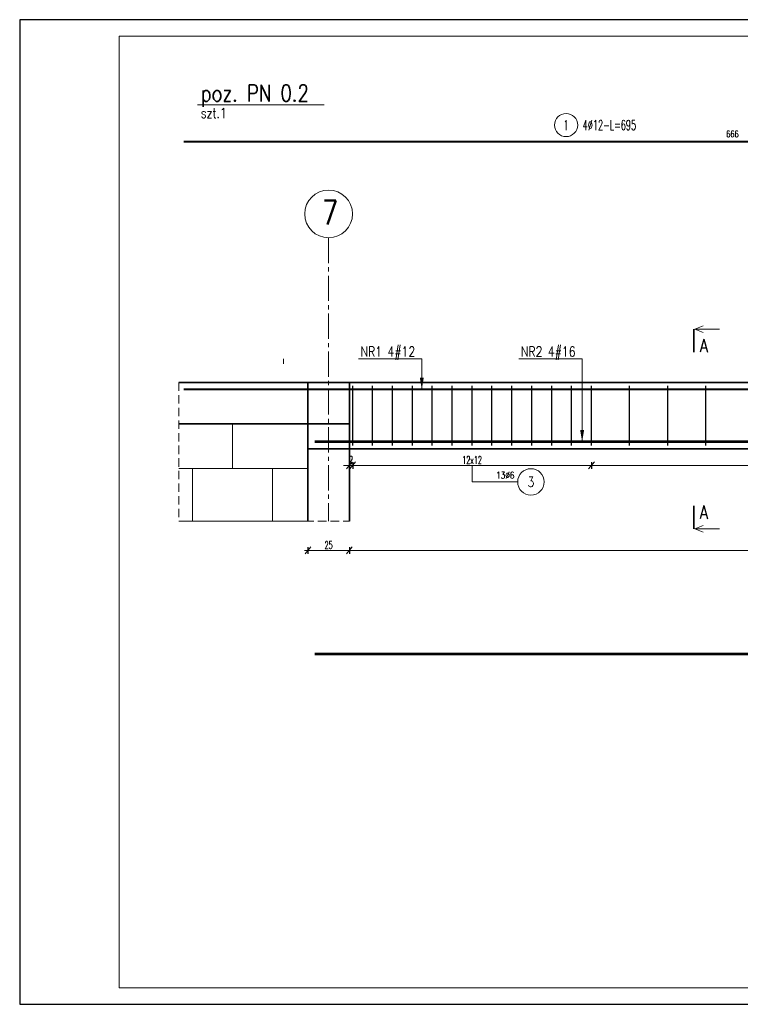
# Model space of a CAD drawing. Header units: centimetres. Extents: x 125945 to 146944, y 20629 to 31773.
# Tile 12 of 80: x 131282 to 131717, y 20629 to 21223. Entities that reach past the tile are written whole.
import ezdxf
from ezdxf.enums import TextEntityAlignment as Align

# ---------------------------------------------------------------- set-up
doc = ezdxf.new("R2010")
doc.units = ezdxf.units.CM
doc.linetypes.add('CENTER2', pattern=[28.575, 19.05, -3.175, 3.175, -3.175])
doc.linetypes.add('HIDDEN', pattern=[9.525, 6.35, -3.175])
for name, color, linetype, lineweight in [('e-cad_cienkie', 88, 'Continuous', 15), ('e-cad_opisy', 7, 'Continuous', 15), ('e-cad_osie', 172, 'CENTER2', 9), ('e-cad_ukryte', 1, 'HIDDEN', 15), ('e-cad_wymiary', 66, 'Continuous', 15), ('e-cad_wypelnienia', 254, 'Continuous', 9), ('K-ŚCIANY KONSTRUKCYJNE', 16, 'Continuous', 35), ('K-ŻELBET', 204, 'Continuous', 35)]:
    doc.layers.add(name, color=color, linetype=linetype, lineweight=lineweight)
doc.layers.add('e-cad_prety_widok', color=3, linetype='Continuous')
doc.layers.add('e-cad_strzemiona', color=3, linetype='Continuous')
doc.styles.add('e-cad_1', font='simplex.shx', dxfattribs={"width": 0.6})
doc.styles.add('e-cad_2', font='simplex.shx', dxfattribs={"width": 0.8})
doc.styles.add('simpl', font='simplex.shx', dxfattribs={"width": 0.6})
doc.dimstyles.new('e-cad_1_20_[cm]', dxfattribs={"dimscale": 2, "dimtxt": 2.25, "dimasz": 1.75, "dimexe": 1, "dimexo": 0, "dimgap": 0.5, "dimtad": 1, "dimdec": 1, "dimrnd": 0.5, "dimdsep": 46, "dimtxsty": 'simpl', "dimblk": 'OBLIQUE', "dimcen": 0, "dimdle": 1, "dimclrd": 256, "dimclre": 256, "dimclrt": 256, "dimadec": 0, "dimazin": 0, "dimtfac": 1, "dimtdec": 1, "dimtix": 1, "dimtmove": 2, "dimatfit": 3, "dimldrblk": 'OBLIQUE', "dimfxl": 1, "dimfxlon": 1, "dimlwd": -1, "dimarcsym": 0})

# ---------------------------------------------------------------- blocks, each defined once
blk = doc.blocks.new('_Oblique')
at = {"color": 0, "linetype": 'ByBlock', "lineweight": -2}
blk.add_line((0.5, 0.6), (-0.5, -0.6), dxfattribs=at)
blk = doc.blocks.new('*D4108')
at = {"layer": 'Defpoints', "color": 0}
for p in [(131480.81, 20966.08), (131482.81, 20966.08), (131480.81, 20954.08)]:
    blk.add_point(p, dxfattribs=at)
at = {"layer": 'e-cad_wymiary', "ltscale": 0.8}
for p, q in [((131480.81, 20954.08), (131477.31, 20954.08)), ((131484.81, 20954.08), (131478.81, 20954.08)), ((131482.81, 20954.08), (131486.31, 20954.08))]:
    blk.add_line(p, q, dxfattribs=at)
at = {"layer": 'e-cad_wymiary', "lineweight": -2, "ltscale": 0.8}
for p, q in [((131480.81, 20956.08), (131480.81, 20952.08)), ((131482.81, 20956.08), (131482.81, 20952.08))]:
    blk.add_line(p, q, dxfattribs=at)
at = {"layer": 'e-cad_wymiary', "xscale": 3.5, "yscale": 3.5, "zscale": 3.5}
blk.add_blockref('_Oblique', (131480.81, 20954.08), dxfattribs=at)
at = {"layer": 'e-cad_wymiary', "xscale": 3.5, "yscale": 3.5, "zscale": 3.5, "rotation": 180}
blk.add_blockref('_Oblique', (131482.81, 20954.08), dxfattribs=at)
at = {"layer": 'e-cad_wymiary', "ltscale": 0.8, "insert": (131481.81, 20957.33), "char_height": 4.5, "attachment_point": 5, "style": 'simpl'}
blk.add_mtext('2', dxfattribs=at)
blk = doc.blocks.new('*D4109')
at = {"layer": 'Defpoints', "color": 0}
for p in [(131482.81, 20966.08), (131626.81, 20966.08), (131626.81, 20954.08)]:
    blk.add_point(p, dxfattribs=at)
at = {"layer": 'e-cad_wymiary', "ltscale": 0.8}
blk.add_line((131480.81, 20954.08), (131628.81, 20954.08), dxfattribs=at)
at = {"layer": 'e-cad_wymiary', "lineweight": -2, "ltscale": 0.8}
for p, q in [((131482.81, 20956.08), (131482.81, 20952.08)), ((131626.81, 20956.08), (131626.81, 20952.08))]:
    blk.add_line(p, q, dxfattribs=at)
at = {"layer": 'e-cad_wymiary', "xscale": 3.5, "yscale": 3.5, "zscale": 3.5, "rotation": 180}
blk.add_blockref('_Oblique', (131482.81, 20954.08), dxfattribs=at)
at = {"layer": 'e-cad_wymiary', "xscale": 3.5, "yscale": 3.5, "zscale": 3.5}
blk.add_blockref('_Oblique', (131626.81, 20954.08), dxfattribs=at)
at = {"layer": 'e-cad_wymiary', "ltscale": 0.8, "insert": (131554.81, 20957.33), "char_height": 4.5, "attachment_point": 5, "style": 'simpl'}
blk.add_mtext('12x12', dxfattribs=at)
blk = doc.blocks.new('e-cad_ZelbetOpisNiezliczalny_1P')
at = {"layer": 'e-cad_cienkie'}
blk.add_circle((4, 0), 4, dxfattribs=at)
at = {"layer": 'e-cad_opisy', "ltscale": 0.04, "style": 'e-cad_1', "width": 0.8}
for tag, p in [('OPIS', (-1, 1)), ('UWAGI', (-1, -3))]:
    blk.add_attdef(tag, text='', height=2, dxfattribs=at).set_placement(p, align=Align.RIGHT)
blk.add_attdef('NR', text='', height=3, dxfattribs=at).set_placement((4, 0), align=Align.MIDDLE_CENTER)
blk = doc.blocks.new('*D4110')
at = {"layer": 'Defpoints', "color": 0}
for p in [(131626.81, 20966.08), (131879.82, 20966.08), (131879.82, 20954.08)]:
    blk.add_point(p, dxfattribs=at)
at = {"layer": 'e-cad_wymiary', "ltscale": 0.8}
blk.add_line((131624.81, 20954.08), (131881.82, 20954.08), dxfattribs=at)
at = {"layer": 'e-cad_wymiary', "lineweight": -2, "ltscale": 0.8}
for p, q in [((131626.81, 20956.08), (131626.81, 20952.08)), ((131879.82, 20956.08), (131879.82, 20952.08))]:
    blk.add_line(p, q, dxfattribs=at)
at = {"layer": 'e-cad_wymiary', "xscale": 3.5, "yscale": 3.5, "zscale": 3.5, "rotation": 180}
blk.add_blockref('_Oblique', (131626.81, 20954.08), dxfattribs=at)
at = {"layer": 'e-cad_wymiary', "xscale": 3.5, "yscale": 3.5, "zscale": 3.5}
blk.add_blockref('_Oblique', (131879.82, 20954.08), dxfattribs=at)
at = {"layer": 'e-cad_wymiary', "ltscale": 0.8, "insert": (131753.31, 20957.33), "char_height": 4.5, "attachment_point": 5, "style": 'simpl'}
blk.add_mtext('11x23', dxfattribs=at)
blk = doc.blocks.new('e-cad_ZelbetPozycja')
at = {"layer": 'e-cad_opisy', "ltscale": 0.04, "style": 'e-cad_1', "width": 0.8}
for tag, p, height in [('OPIS_1', (0, 1), 5), ('OPIS_2', (0, -4), 3), ('OPIS_4', (16, -4), 3), ('OPIS_3', (0, -6.5), 1.5)]:
    blk.add_attdef(tag, p, '', height=height, dxfattribs=at)
at = {"layer": 'e-cad_opisy', "ltscale": 0.04, "style": 'e-cad_1', "width": 0.8, "flags": 1}
for tag, p in [('POZYCJA', (0, -15)), ('ILOSC', (0, -20)), ('DODATEK', (0, -25))]:
    blk.add_attdef(tag, p, '', height=3, dxfattribs=at)
blk = doc.blocks.new('*D4124')
at = {"layer": 'Defpoints', "color": 0}
for p in [(131455.81, 20920.39), (131480.81, 20920.39), (131480.81, 20902.75)]:
    blk.add_point(p, dxfattribs=at)
at = {"layer": 'e-cad_wymiary', "lineweight": -2, "ltscale": 0.8}
for p, q in [((131455.81, 20904.75), (131455.81, 20900.75)), ((131480.81, 20904.75), (131480.81, 20900.75))]:
    blk.add_line(p, q, dxfattribs=at)
at = {"layer": 'e-cad_wymiary', "ltscale": 0.8}
blk.add_line((131453.81, 20902.75), (131482.81, 20902.75), dxfattribs=at)
at = {"layer": 'e-cad_wymiary', "xscale": 3.5, "yscale": 3.5, "zscale": 3.5, "rotation": 180}
blk.add_blockref('_Oblique', (131455.81, 20902.75), dxfattribs=at)
at = {"layer": 'e-cad_wymiary', "xscale": 3.5, "yscale": 3.5, "zscale": 3.5}
blk.add_blockref('_Oblique', (131480.81, 20902.75), dxfattribs=at)
at = {"layer": 'e-cad_wymiary', "ltscale": 0.8, "insert": (131468.31, 20906), "char_height": 4.5, "attachment_point": 5, "style": 'simpl'}
blk.add_mtext('25', dxfattribs=at)
blk = doc.blocks.new('*D4125')
at = {"layer": 'Defpoints', "color": 0}
for p in [(131480.81, 20920.39), (132025.82, 20920.39), (132025.82, 20902.75)]:
    blk.add_point(p, dxfattribs=at)
at = {"layer": 'e-cad_wymiary', "lineweight": -2, "ltscale": 0.8}
for p, q in [((131480.81, 20904.75), (131480.81, 20900.75)), ((132025.82, 20904.75), (132025.82, 20900.75))]:
    blk.add_line(p, q, dxfattribs=at)
at = {"layer": 'e-cad_wymiary', "ltscale": 0.8}
blk.add_line((131478.81, 20902.75), (132027.82, 20902.75), dxfattribs=at)
at = {"layer": 'e-cad_wymiary', "xscale": 3.5, "yscale": 3.5, "zscale": 3.5, "rotation": 180}
blk.add_blockref('_Oblique', (131480.81, 20902.75), dxfattribs=at)
at = {"layer": 'e-cad_wymiary', "xscale": 3.5, "yscale": 3.5, "zscale": 3.5}
blk.add_blockref('_Oblique', (132025.82, 20902.75), dxfattribs=at)
at = {"layer": 'e-cad_wymiary', "ltscale": 0.8, "insert": (131753.31, 20906), "char_height": 4.5, "attachment_point": 5, "style": 'simpl'}
blk.add_mtext('545', dxfattribs=at)
blk = doc.blocks.new('e-cad_ZelbetOpis_7')
blk.add_circle((5, 5), 3.5)
at = {"layer": 'e-cad_opisy', "style": 'e-cad_1', "width": 0.6}
blk.add_attdef('NR', text='', height=3, dxfattribs=at).set_placement((5, 3.5), align=Align.CENTER)
for tag, p in [('OPIS_1', (10, 3.5)), ('UWAGI', (10, -6))]:
    blk.add_attdef(tag, p, '', height=3, dxfattribs=at)
at = {"layer": 'e-cad_opisy', "style": 'e-cad_1', "width": 0.6, "flags": 1}
for tag, p in [('SREDNICA', (25, 8)), ('SZT', (25, 7)), ('GATUNEK_STALI', (25, 6.5)), ('DLUGOSC', (25, 7.5)), ('KLASA_STALI', (25, 6)), ('A', (30, 6.5)), ('KOD', (30, 8)), ('HAK_1', (30, 7.5)), ('HAK_2', (30, 7)), ('B', (30, 6)), ('OPIS_2', (25, 5.5)), ('C', (30, 5.5)), ('D', (30, 5)), ('E', (30, 4.5)), ('F', (30, 4)), ('R', (30, 3.5)), ('HAK_1_DLUGOSC', (30, 3)), ('HAK_2_DLUGOSC', (30, 2.5)), ('KIERUNEK', (30, 2))]:
    blk.add_attdef(tag, p, '', height=0.3, dxfattribs=at)
blk = doc.blocks.new('e-cad_przekroj_1_1_P')
at = {"const_width": 0.5}
blk.add_lwpolyline([(0, 0), (0, 7)], dxfattribs=at)
for points in [[(0.25, 7), (2.75, 8)], [(0.25, 7), (7.75, 7)], [(0.25, 7), (2.75, 6)]]:
    blk.add_lwpolyline(points)
at = {"style": 'e-cad_1', "width": 0.8}
blk.add_attdef('SYMBOL', (1.75, 0), '', height=4, dxfattribs=at)
blk = doc.blocks.new('e-cad_przekroj_1_2_P')
at = {"const_width": 0.5}
blk.add_lwpolyline([(0, 0), (0, -7)], dxfattribs=at)
for points in [[(0.25, -7), (2.75, -6)], [(0.25, -7), (7.75, -7)], [(0.25, -7), (2.75, -8)]]:
    blk.add_lwpolyline(points)
at = {"style": 'e-cad_1', "width": 0.8}
blk.add_attdef('SYMBOL', (1.75, -4), '', height=4, dxfattribs=at)

msp = doc.modelspace()

# ---------------------------------------------------------------- hatches: boundary and pattern name
at = {"layer": 'e-cad_wypelnienia', "ltscale": 0.8}
h = msp.add_hatch(dxfattribs=at)
h.set_pattern_fill('APPIANRN', color=256, scale=0.2)
h.set_pattern_definition([(0, (135681.247, 20920.39), (0, 31.75), []), (90, (135681.247, 20920.39), (-24.13, 31.75), [31.75, -31.75])])
h.paths.add_polyline_path([(131378.05, 20920.39), (131455.81, 20920.39), (131455.81, 20979.08), (131378.05, 20979.08)])

# ---------------------------------------------------------------- linework, layer by layer
at = {"layer": 'Defpoints'}
msp.add_lwpolyline([(131282.02, 20628.94), (132322.02, 20628.94), (132322.02, 21222.94), (131282.02, 21222.94)], close=True, dxfattribs=at)
at = {"layer": 'e-cad_cienkie', "ltscale": 1.2}
for p, q in [((131441, 21015.41), (131441, 21018.42)), ((131524.48, 21018.42), (131486.36, 21018.42)), ((131524.48, 21015.41), (131524.48, 21018.42)), ((131524.48, 20999.88), (131524.48, 21018.42)), ((131621.17, 21018.42), (131583.06, 21018.42)), ((131621.17, 21015.41), (131621.17, 21018.42)), ((131621.17, 20968.28), (131621.17, 21018.42))]:
    msp.add_line(p, q, dxfattribs=at)
at = {"layer": 'e-cad_cienkie'}
msp.add_lwpolyline([(131342.02, 20638.94), (132312.02, 20638.94), (132312.02, 21212.94), (131342.02, 21212.94)], close=True, dxfattribs=at)
at = {"layer": 'e-cad_cienkie', "ltscale": 0.8}
msp.add_lwpolyline([(131554.81, 20944.08), (131582.3, 20944.08)], dxfattribs=at)
at = {"layer": 'e-cad_cienkie', "lineweight": -2, "ltscale": 1.2}
for points in [[(131525.68, 21007.08), (131524.48, 20999.88), (131523.28, 21007.08)], [(131622.37, 20975.48), (131621.17, 20968.28), (131619.97, 20975.48)]]:
    msp.add_solid(points, dxfattribs=at)
at = {"layer": 'e-cad_opisy'}
msp.add_circle((131468.31, 21105.77), 14.4, dxfattribs=at)
at = {"layer": 'e-cad_osie', "ltscale": 0.8}
msp.add_line((131468.31, 21091.37), (131468.31, 20920.39), dxfattribs=at)
at = {"layer": 'e-cad_prety_widok', "ltscale": 2}
for points in [[(132045.81, 21117.79, 1.2, 1.2, 0), (132045.81, 21146.39, 1.2, 1.2, 0.414214), (132042.81, 21149.39, 1.2, 1.2, 0), (131380.81, 21149.39, 0, 0, 0)], [(132045.81, 20968.28, 1.2, 1.2, 0), (132045.81, 20996.88, 1.2, 1.2, 0.414214), (132042.81, 20999.88, 1.2, 1.2, 0), (131380.81, 20999.88, 0, 0, 0)]]:
    msp.add_lwpolyline(points, format="xyseb", dxfattribs=at)
at = {"layer": 'e-cad_prety_widok', "color": 1, "ltscale": 2}
for points in [[(132045.81, 20968.28, 1.6, 1.6, 0), (131459.81, 20968.28, 0, 0, 0)], [(132045.81, 20840.24, 1.6, 1.6, 0), (131459.81, 20840.24, 0, 0, 0)]]:
    msp.add_lwpolyline(points, format="xyseb", dxfattribs=at)
at = {"layer": 'e-cad_strzemiona', "ltscale": 0.8}
for points in [[(131482.81, 20966.08), (131482.81, 21002.08)], [(131494.81, 20966.08), (131494.81, 21002.08)], [(131506.81, 20966.08), (131506.81, 21002.08)], [(131518.81, 20966.08), (131518.81, 21002.08)], [(131530.81, 20966.08), (131530.81, 21002.08)], [(131542.81, 20966.08), (131542.81, 21002.08)], [(131554.81, 20966.08), (131554.81, 21002.08)], [(131566.81, 20966.08), (131566.81, 21002.08)], [(131578.81, 20966.08), (131578.81, 21002.08)], [(131590.81, 20966.08), (131590.81, 21002.08)], [(131602.81, 20966.08), (131602.81, 21002.08)], [(131614.81, 20966.08), (131614.81, 21002.08)], [(131626.81, 20966.08), (131626.81, 21002.08)], [(131649.81, 20966.08), (131649.81, 21002.08)], [(131672.81, 20966.08), (131672.81, 21002.08)], [(131695.81, 20966.08), (131695.81, 21002.08)]]:
    msp.add_lwpolyline(points, dxfattribs=at)
at = {"layer": 'e-cad_ukryte', "ltscale": 0.8}
for p, q in [((131378.05, 21004.08), (131378.05, 20920.39)), ((131378.05, 20920.39), (131480.81, 20920.39))]:
    msp.add_line(p, q, dxfattribs=at)
at = {"layer": 'K-ŚCIANY KONSTRUKCYJNE', "ltscale": 0.8}
for p, q in [((131455.81, 20920.39), (131455.81, 21004.08)), ((131480.81, 21004.08), (131480.81, 20920.39))]:
    msp.add_line(p, q, dxfattribs=at)
at = {"layer": 'K-ŻELBET', "ltscale": 0.8}
for p, q in [((132025.82, 21004.08), (131378.05, 21004.08)), ((131455.81, 20979.08), (131455.81, 21004.08)), ((131480.81, 20979.08), (131480.81, 21004.08)), ((131480.81, 20979.08), (131455.81, 20979.08)), ((131455.81, 20964.08), (132025.82, 20964.08))]:
    msp.add_line(p, q, dxfattribs=at)
msp.add_lwpolyline([(131378.05, 20979.08), (131455.81, 20979.08)], dxfattribs=at)

# ---------------------------------------------------------------- block references
at = {"layer": 'e-cad_opisy', "ltscale": 0.8, "xscale": 2, "yscale": 2, "zscale": 2}
for name, p, values in [('e-cad_ZelbetPozycja', (131391.23, 21171.63), {'OPIS_1': 'poz. PN 0.2', 'OPIS_2': 'szt.1'}), ('e-cad_przekroj_1_1_P', (131688.55, 21022.3), {'SYMBOL': 'A'}), ('e-cad_ZelbetOpisNiezliczalny_1P', (131582.3, 20944.08), {'OPIS': '13%%c6', 'NR': '3'}), ('e-cad_przekroj_1_2_P', (131688.55, 20929.78), {'SYMBOL': 'A'})]:
    msp.add_blockref(name, p, dxfattribs=at).add_auto_attribs(values)
at = {"layer": 'e-cad_opisy', "ltscale": 0.8}
ref = msp.add_blockref('e-cad_ZelbetOpis_7', (131601.48, 21149.39), dxfattribs=dict(at, xscale=2, yscale=2, zscale=2))
ref.add_attrib('OPIS_1', '4%%c12-L=695', (131621.48, 21156.39), dxfattribs={"height": 6, "style": 'e-cad_1', "width": 0.6})
ref.add_attrib('NR', '1', dxfattribs={"height": 6, "style": 'e-cad_1', "width": 0.6}).set_placement((131611.48, 21156.39), align=Align.CENTER)

# ---------------------------------------------------------------- texts
at = {"layer": 'e-cad_opisy', "ltscale": 0.8, "style": 'e-cad_1', "width": 0.6}
msp.add_text('666', height=4, dxfattribs=at).set_placement((131711.81, 21153.99), align=Align.MIDDLE_CENTER)
at = {"layer": 'e-cad_opisy', "ltscale": 2, "style": 'e-cad_2', "width": 0.8}
msp.add_text('7', height=14.4, dxfattribs=at).set_placement((131464.24, 21099.47))
at = {"layer": 'e-cad_opisy', "ltscale": 1.2, "style": 'e-cad_1', "width": 0.8}
for s, p in [('NR1 4#12', (131487.55, 21019.72)), ('NR2 4#16', (131584.25, 21019.72))]:
    msp.add_text(s, height=6, dxfattribs=at).set_placement(p)

# ---------------------------------------------------------------- dimensions: what is measured, and where the dimension line sits
at = {"layer": 'e-cad_wymiary', "ltscale": 0.8}
dim = msp.add_aligned_dim(p1=(131482.81, 20966.08), p2=(131480.81, 20966.08), distance=12, dimstyle='e-cad_1_20_[cm]', dxfattribs=at)
dim.commit()
dim.dimension.update_dxf_attribs({"geometry": '*D4108', "text_midpoint": (131481.81, 20957.33)})
for p1, p2, text, picture, middle in [((131482.81, 20966.08), (131626.81, 20966.08), '12x12', '*D4109', (131554.81, 20957.33)), ((131626.81, 20966.08), (131879.82, 20966.08), '11x23', '*D4110', (131753.31, 20957.33))]:
    dim = msp.add_aligned_dim(p1=p1, p2=p2, distance=-12, text=text, dimstyle='e-cad_1_20_[cm]', dxfattribs=at)
    dim.commit()
    dim.dimension.update_dxf_attribs({"geometry": picture, "text_midpoint": middle})
for base, p1, p2, picture, middle in [((131480.81, 20902.75), (131455.81, 20920.39), (131480.81, 20920.39), '*D4124', (131468.31, 20906)), ((132025.82, 20902.75), (131480.81, 20920.39), (132025.82, 20920.39), '*D4125', (131753.31, 20906))]:
    dim = msp.add_linear_dim(base=base, p1=p1, p2=p2, dimstyle='e-cad_1_20_[cm]', dxfattribs=at)
    dim.commit()
    dim.dimension.update_dxf_attribs({"geometry": picture, "text_midpoint": middle})

# ---------------------------------------------------------------- leaders
at = {"layer": 'e-cad_cienkie', "ltscale": 0.8, "has_arrowhead": 0}
msp.add_leader([(131389.23, 21171.63), (131465.61, 21171.63)], dimstyle='e-cad_1_20_[cm]', dxfattribs=at)
at = {"layer": 'e-cad_cienkie', "ltscale": 0.8}
msp.add_leader([(131554.81, 20954.08), (131554.81, 20944.08)], dimstyle='e-cad_1_20_[cm]', override={"dimldrblk": 'None'}, dxfattribs=at)

doc.saveas('drawing.dxf')
